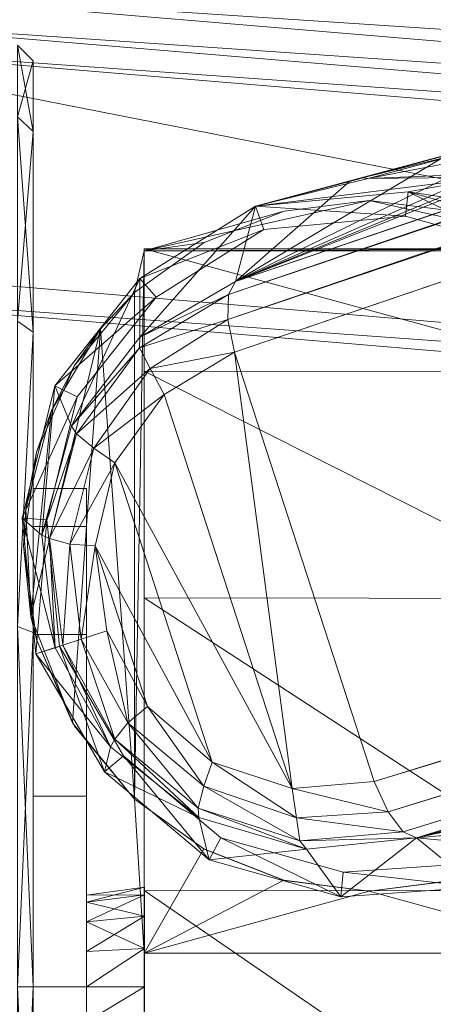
# Model space of a CAD drawing. Header units: inches. Extents: x 813 to 1305, y 19 to 194.
# Tile 72 of 163: x 1159.7 to 1160.218, y 63.972 to 65.207. Entities that reach past the tile are written whole.
import ezdxf

# ---------------------------------------------------------------- set-up
doc = ezdxf.new("R2010")
doc.units = ezdxf.units.IN
doc.header["$MEASUREMENT"] = 0
doc.layers.add('CET color Grey2', color=7, linetype='Continuous', true_color=0x060606)
doc.layers.add('CET color Grey98', color=7, linetype='Continuous', true_color=0xfafafa)
doc.layers.add('CET Default', color=7, linetype='Continuous')

# ---------------------------------------------------------------- blocks, each defined once
blk = doc.blocks.new('*C286')
at = {"layer": 'CET color Grey2', "linetype": 'Continuous', "lineweight": 0}
for points, invisible_edges in [([(12.6598, 16.6762, 1.1416), (12.6598, 16.6123, 1.5249), (12.6598, 15.6116, 0.2442), (12.6598, 16.6762, 1.1416)], 6), ([(12.6598, 15.6116, 0.2442), (12.6598, 15.9989, 0.2748), (12.6598, 16.6762, 1.1416), (12.6598, 15.6116, 0.2442)], 6), ([(12.6598, 15.2446, 0.3721), (12.6598, 16.6123, 1.5249), (12.6598, 16.3994, 1.85), (12.6598, 15.2446, 0.3721)], 13), ([(12.6598, 16.6123, 1.5249), (12.6598, 15.2446, 0.3721), (12.6598, 15.6116, 0.2442), (12.6598, 16.6123, 1.5249)], 13), ([(12.6598, 16.3994, 1.85), (12.6598, 16.0737, 2.0619), (12.6598, 14.9602, 0.6368), (12.6598, 16.3994, 1.85)], 6), ([(12.6598, 14.9602, 0.6368), (12.6598, 15.2446, 0.3721), (12.6598, 16.3994, 1.85), (12.6598, 14.9602, 0.6368)], 6), ([(12.7992, 15.7324, 0.0197), (12.7992, 15.7324, 0.5561), (12.7992, 16.1768, 0.1081), (12.7992, 15.7324, 0.0197)], 11), ([(12.7992, 15.7324, 0.5561), (12.7992, 15.9715, 0.6037), (12.7992, 16.1768, 0.1081), (12.7992, 15.7324, 0.5561)], 6), ([(12.7992, 16.1768, 2.2541), (12.7992, 15.9715, 1.7585), (12.7992, 15.7324, 2.3425), (12.7992, 16.1768, 2.2541)], 11), ([(12.6598, 14.8065, 0.9937), (12.6598, 16.0737, 2.0619), (12.6598, 15.6903, 2.1249), (12.6598, 14.8065, 0.9937)], 13), ([(12.6598, 16.0737, 2.0619), (12.6598, 14.8065, 0.9937), (12.6598, 14.9602, 0.6368), (12.6598, 16.0737, 2.0619)], 13), ([(12.7992, 15.7324, 0.5561), (12.7323, 15.7324, 0.5561), (12.7992, 15.9715, 0.6037), (12.7992, 15.7324, 0.5561)], 2), ([(12.7323, 15.7324, 0.5561), (12.7323, 15.9715, 0.6037), (12.7992, 15.9715, 0.6037), (12.7323, 15.7324, 0.5561)], 4), ([(12.7323, 15.7324, 0.5561), (12.7323, 15.7324, 1.0661), (12.7323, 15.9715, 0.6037), (12.7323, 15.7324, 0.5561)], 11), ([(12.7323, 15.7324, 1.0661), (12.7323, 15.7764, 1.0749), (12.7323, 15.9715, 0.6037), (12.7323, 15.7324, 1.0661)], 6), ([(12.7992, 15.9715, 1.7585), (12.7323, 15.9715, 1.7585), (12.7992, 15.7324, 1.8061), (12.7992, 15.9715, 1.7585)], 2), ([(12.7323, 15.9715, 1.7585), (12.7323, 15.7324, 1.8061), (12.7992, 15.7324, 1.8061), (12.7323, 15.9715, 1.7585)], 4), ([(12.7323, 15.9715, 1.7585), (12.7323, 15.7764, 1.2874), (12.7323, 15.7324, 1.8061), (12.7323, 15.9715, 1.7585)], 11), ([(12.7992, 15.9715, 1.7585), (12.7992, 15.7324, 1.8061), (12.7992, 15.7324, 2.3425), (12.7992, 15.9715, 1.7585)], 6), ([(12.7323, 15.7764, 1.2874), (12.6597, 15.7802, 1.2966), (12.7323, 15.7324, 1.2961), (12.7323, 15.7764, 1.2874)], 2), ([(12.6597, 15.7802, 1.2966), (12.6597, 15.7324, 1.3061), (12.7323, 15.7324, 1.2961), (12.6597, 15.7802, 1.2966)], 4), ([(12.7323, 15.7764, 1.2874), (12.7323, 15.7324, 1.2961), (12.7323, 15.7324, 1.8061), (12.7323, 15.7764, 1.2874)], 6), ([(12.7323, 15.7324, 1.2961), (12.6597, 15.7324, 1.3061), (12.7323, 15.6883, 1.2874), (12.7323, 15.7324, 1.2961)], 2), ([(12.6597, 15.7324, 1.3061), (12.6597, 15.6845, 1.2966), (12.7323, 15.6883, 1.2874), (12.6597, 15.7324, 1.3061)], 4), ([(12.7992, 15.7324, 1.8061), (12.7323, 15.7324, 1.8061), (12.7992, 15.4932, 1.7585), (12.7992, 15.7324, 1.8061)], 2), ([(12.7323, 15.7324, 1.8061), (12.7323, 15.4932, 1.7585), (12.7992, 15.4932, 1.7585), (12.7323, 15.7324, 1.8061)], 4), ([(12.7323, 15.7324, 1.8061), (12.7323, 15.7324, 1.2961), (12.7323, 15.4932, 1.7585), (12.7323, 15.7324, 1.8061)], 11), ([(12.7323, 15.7324, 1.2961), (12.7323, 15.6883, 1.2874), (12.7323, 15.4932, 1.7585), (12.7323, 15.7324, 1.2961)], 6), ([(12.7992, 15.4932, 0.6037), (12.7323, 15.4932, 0.6037), (12.7992, 15.7324, 0.5561), (12.7992, 15.4932, 0.6037)], 2), ([(12.7323, 15.4932, 0.6037), (12.7323, 15.7324, 0.5561), (12.7992, 15.7324, 0.5561), (12.7323, 15.4932, 0.6037)], 4), ([(12.7323, 15.4932, 0.6037), (12.7323, 15.6883, 1.0749), (12.7323, 15.7324, 0.5561), (12.7323, 15.4932, 0.6037)], 11), ([(12.7323, 15.6883, 1.0749), (12.7323, 15.7324, 1.0661), (12.7323, 15.7324, 0.5561), (12.7323, 15.6883, 1.0749)], 6), ([(12.7992, 15.7324, 2.3425), (12.7992, 15.7324, 1.8061), (12.7992, 15.2879, 2.2541), (12.7992, 15.7324, 2.3425)], 11), ([(12.7992, 15.7324, 1.8061), (12.7992, 15.4932, 1.7585), (12.7992, 15.2879, 2.2541), (12.7992, 15.7324, 1.8061)], 6), ([(12.7992, 15.2879, 0.1081), (12.7992, 15.4932, 0.6037), (12.7992, 15.7324, 0.0197), (12.7992, 15.2879, 0.1081)], 11), ([(12.7992, 15.4932, 0.6037), (12.7992, 15.7324, 0.5561), (12.7992, 15.7324, 0.0197), (12.7992, 15.4932, 0.6037)], 6), ([(12.6598, 14.8093, 1.3823), (12.6598, 14.8065, 0.9937), (12.6598, 15.6903, 2.1249), (12.6598, 14.8093, 1.3823)], 2), ([(12.7323, 15.4932, 1.7585), (12.7323, 15.6883, 1.2874), (12.7323, 15.2904, 1.6231), (12.7323, 15.4932, 1.7585)], 11), ([(12.7323, 15.6883, 1.2874), (12.7323, 15.651, 1.2624), (12.7323, 15.2904, 1.6231), (12.7323, 15.6883, 1.2874)], 6), ([(12.7323, 15.651, 1.0998), (12.7323, 15.6883, 1.0749), (12.7323, 15.4932, 0.6037), (12.7323, 15.651, 1.0998)], 6), ([(12.7323, 15.2904, 1.6231), (12.7323, 15.651, 1.2624), (12.7323, 15.1549, 1.4203), (12.7323, 15.2904, 1.6231)], 11), ([(12.7323, 15.651, 1.2624), (12.7323, 15.6261, 1.2251), (12.7323, 15.1549, 1.4203), (12.7323, 15.651, 1.2624)], 6), ([(12.7323, 15.6261, 1.1371), (12.7323, 15.651, 1.0998), (12.7323, 15.2904, 0.7392), (12.7323, 15.6261, 1.1371)], 6), ([(12.7323, 15.2904, 0.7392), (12.7323, 15.651, 1.0998), (12.7323, 15.4932, 0.6037), (12.7323, 15.2904, 0.7392)], 11), ([(12.7323, 15.1549, 1.4203), (12.7323, 15.6261, 1.2251), (12.7323, 15.1074, 1.1811), (12.7323, 15.1549, 1.4203)], 11), ([(12.7323, 15.6261, 1.2251), (12.7323, 15.6174, 1.1811), (12.7323, 15.1074, 1.1811), (12.7323, 15.6261, 1.2251)], 6), ([(12.7323, 15.6174, 1.1811), (12.7323, 15.6261, 1.1371), (12.7323, 15.1549, 0.9419), (12.7323, 15.6174, 1.1811)], 6), ([(12.7323, 15.1549, 0.9419), (12.7323, 15.6261, 1.1371), (12.7323, 15.2904, 0.7392), (12.7323, 15.1549, 0.9419)], 11), ([(12.7323, 15.1074, 1.1811), (12.7323, 15.6174, 1.1811), (12.7323, 15.1549, 0.9419), (12.7323, 15.1074, 1.1811)], 11), ([(12.7496, 15.4013, 2.3688), (12.672, 15.4971, 2.3236), (12.7472, 15.4054, 2.376), (12.7496, 15.4013, 2.3688)], 4), ([(12.672, 14.8613, 1.7352), (12.672, 15.4971, 2.2596), (12.672, 14.8613, 1.9712), (12.672, 14.8613, 1.7352)], 2), ([(12.672, 15.4971, 2.2596), (12.672, 15.4971, 2.3236), (12.672, 14.8613, 1.9712), (12.672, 15.4971, 2.2596)], 4), ([(12.7992, 15.4932, 1.7585), (12.7323, 15.4932, 1.7585), (12.7992, 15.2904, 1.6231), (12.7992, 15.4932, 1.7585)], 2), ([(12.7323, 15.4932, 1.7585), (12.7323, 15.2904, 1.6231), (12.7992, 15.2904, 1.6231), (12.7323, 15.4932, 1.7585)], 4), ([(12.7992, 15.2904, 0.7392), (12.7323, 15.2904, 0.7392), (12.7992, 15.4932, 0.6037), (12.7992, 15.2904, 0.7392)], 2), ([(12.7323, 15.2904, 0.7392), (12.7323, 15.4932, 0.6037), (12.7992, 15.4932, 0.6037), (12.7323, 15.2904, 0.7392)], 4), ([(12.7992, 15.2879, 2.2541), (12.7992, 15.4932, 1.7585), (12.7992, 14.9111, 2.0024), (12.7992, 15.2879, 2.2541)], 11), ([(12.7992, 15.4932, 1.7585), (12.7992, 15.2904, 1.6231), (12.7992, 14.9111, 2.0024), (12.7992, 15.4932, 1.7585)], 6), ([(12.7992, 15.2904, 0.7392), (12.7992, 15.4932, 0.6037), (12.7992, 15.2879, 0.1081), (12.7992, 15.2904, 0.7392)], 6), ([(12.7496, 15.4013, 2.3688), (12.7472, 15.4054, 2.376), (12.7948, 15.2967, 2.376), (12.7496, 15.4013, 2.3688)], 9), ([(12.7992, 15.2904, 1.6231), (12.7323, 15.2904, 1.6231), (12.7992, 15.1549, 1.4203), (12.7992, 15.2904, 1.6231)], 2), ([(12.7323, 15.2904, 1.6231), (12.7323, 15.1549, 1.4203), (12.7992, 15.1549, 1.4203), (12.7323, 15.2904, 1.6231)], 4), ([(12.7992, 15.1549, 0.9419), (12.7323, 15.1549, 0.9419), (12.7992, 15.2904, 0.7392), (12.7992, 15.1549, 0.9419)], 2), ([(12.7323, 15.1549, 0.9419), (12.7323, 15.2904, 0.7392), (12.7992, 15.2904, 0.7392), (12.7323, 15.1549, 0.9419)], 4), ([(12.7992, 14.9111, 2.0024), (12.7992, 15.2904, 1.6231), (12.7992, 14.6593, 1.6256), (12.7992, 14.9111, 2.0024)], 11), ([(12.7992, 15.2904, 1.6231), (12.7992, 15.1549, 1.4203), (12.7992, 14.6593, 1.6256), (12.7992, 15.2904, 1.6231)], 6), ([(12.7992, 15.1549, 0.9419), (12.7992, 15.2904, 0.7392), (12.7992, 14.9111, 0.3599), (12.7992, 15.1549, 0.9419)], 6), ([(12.7992, 14.9111, 0.3599), (12.7992, 15.2904, 0.7392), (12.7992, 15.2879, 0.1081), (12.7992, 14.9111, 0.3599)], 11), ([(12.8189, 15.2804, 2.2723), (12.7992, 15.2879, 2.2541), (12.8189, 14.8972, 2.0163), (12.8189, 15.2804, 2.2723)], 2), ([(12.7992, 15.2879, 2.2541), (12.7992, 14.9111, 2.0024), (12.8189, 14.8972, 2.0163), (12.7992, 15.2879, 2.2541)], 4), ([(12.7992, 15.1549, 1.4203), (12.7323, 15.1549, 1.4203), (12.7992, 15.1074, 1.1811), (12.7992, 15.1549, 1.4203)], 2), ([(12.7323, 15.1549, 1.4203), (12.7323, 15.1074, 1.1811), (12.7992, 15.1074, 1.1811), (12.7323, 15.1549, 1.4203)], 4), ([(12.7992, 15.1074, 1.1811), (12.7323, 15.1074, 1.1811), (12.7992, 15.1549, 0.9419), (12.7992, 15.1074, 1.1811)], 2), ([(12.7323, 15.1074, 1.1811), (12.7323, 15.1549, 0.9419), (12.7992, 15.1549, 0.9419), (12.7323, 15.1074, 1.1811)], 4), ([(12.7992, 14.6593, 1.6256), (12.7992, 15.1549, 1.4203), (12.7992, 14.5709, 1.1811), (12.7992, 14.6593, 1.6256)], 11), ([(12.7992, 15.1549, 1.4203), (12.7992, 15.1074, 1.1811), (12.7992, 14.5709, 1.1811), (12.7992, 15.1549, 1.4203)], 6), ([(12.7992, 15.1074, 1.1811), (12.7992, 15.1549, 0.9419), (12.7992, 14.6593, 0.7367), (12.7992, 15.1074, 1.1811)], 6), ([(12.7992, 14.6593, 0.7367), (12.7992, 15.1549, 0.9419), (12.7992, 14.9111, 0.3599), (12.7992, 14.6593, 0.7367)], 11), ([(12.7992, 14.5709, 1.1811), (12.7992, 15.1074, 1.1811), (12.7992, 14.6593, 0.7367), (12.7992, 14.5709, 1.1811)], 11)]:
    blk.add_3dface(points, dxfattribs=dict(at, invisible_edges=invisible_edges))
for points in [[(12.8189, 15.7324, 0), (12.7992, 15.7324, 0.0197), (12.8189, 16.1843, 0.0899), (12.8189, 15.7324, 0)], [(12.7992, 15.7324, 0.0197), (12.7992, 16.1768, 0.1081), (12.8189, 16.1843, 0.0899), (12.7992, 15.7324, 0.0197)], [(12.8189, 16.1843, 2.2723), (12.7992, 16.1768, 2.2541), (12.8189, 15.7324, 2.3622), (12.8189, 16.1843, 2.2723)], [(12.7992, 16.1768, 2.2541), (12.7992, 15.7324, 2.3425), (12.8189, 15.7324, 2.3622), (12.7992, 16.1768, 2.2541)], [(12.6598, 15.6903, 2.1249), (12.6598, 16.0737, 2.0619), (12.0962, 15.6904, 2.1249), (12.6598, 15.6903, 2.1249)], [(12.6598, 16.0737, 2.0619), (12.0962, 16.0737, 2.062), (12.0962, 15.6904, 2.1249), (12.6598, 16.0737, 2.0619)], [(12.6598, 15.9989, 0.2748), (12.6598, 15.6116, 0.2442), (12.0962, 15.9994, 0.275), (12.6598, 15.9989, 0.2748)], [(12.6598, 15.6116, 0.2442), (12.0962, 15.6121, 0.2441), (12.0962, 15.9994, 0.275), (12.6598, 15.6116, 0.2442)], [(12.6597, 15.7324, 1.0561), (12.6597, 15.7802, 1.0656), (12.7323, 15.7764, 1.0749), (12.6597, 15.7324, 1.0561)], [(12.7323, 15.7324, 1.0661), (12.6597, 15.7324, 1.0561), (12.7323, 15.7764, 1.0749), (12.7323, 15.7324, 1.0661)], [(12.7323, 15.6883, 1.0749), (12.6597, 15.6845, 1.0656), (12.7323, 15.7324, 1.0661), (12.7323, 15.6883, 1.0749)], [(12.6597, 15.6845, 1.0656), (12.6597, 15.7324, 1.0561), (12.7323, 15.7324, 1.0661), (12.6597, 15.6845, 1.0656)], [(12.8189, 15.7324, 2.3622), (12.7992, 15.7324, 2.3425), (12.8189, 15.2804, 2.2723), (12.8189, 15.7324, 2.3622)], [(12.7992, 15.7324, 2.3425), (12.7992, 15.2879, 2.2541), (12.8189, 15.2804, 2.2723), (12.7992, 15.7324, 2.3425)], [(12.8189, 15.2804, 0.0899), (12.7992, 15.2879, 0.1081), (12.8189, 15.7324, 0), (12.8189, 15.2804, 0.0899)], [(12.7992, 15.2879, 0.1081), (12.7992, 15.7324, 0.0197), (12.8189, 15.7324, 0), (12.7992, 15.2879, 0.1081)], [(12.0962, 15.6904, 2.1249), (12.271, 15.5988, 2.2832), (12.378, 15.6123, 2.2853), (12.0962, 15.6904, 2.1249)], [(12.0962, 15.6904, 2.1249), (12.378, 15.6123, 2.2853), (12.6598, 15.6903, 2.1249), (12.0962, 15.6904, 2.1249)], [(12.6598, 15.6903, 2.1249), (12.378, 15.6123, 2.2853), (12.4851, 15.5988, 2.2832), (12.6598, 15.6903, 2.1249)], [(12.6598, 15.6903, 2.1249), (12.4851, 15.5988, 2.2832), (12.5853, 15.5594, 2.2755), (12.6598, 15.6903, 2.1249)], [(12.6598, 15.6903, 2.1249), (12.5853, 15.5594, 2.2755), (12.672, 15.4971, 2.2596), (12.6598, 15.6903, 2.1249)], [(12.7323, 15.6883, 1.2874), (12.6597, 15.6845, 1.2966), (12.7323, 15.651, 1.2624), (12.7323, 15.6883, 1.2874)], [(12.7323, 15.651, 1.0998), (12.6597, 15.644, 1.0927), (12.7323, 15.6883, 1.0749), (12.7323, 15.651, 1.0998)], [(12.6597, 15.644, 1.0927), (12.6597, 15.6845, 1.0656), (12.7323, 15.6883, 1.0749), (12.6597, 15.644, 1.0927)], [(12.6598, 15.6903, 2.1249), (12.672, 15.4971, 2.2596), (12.6598, 14.8093, 1.3823), (12.6598, 15.6903, 2.1249)], [(12.6597, 15.6845, 1.2966), (12.6597, 15.644, 1.2695), (12.7323, 15.651, 1.2624), (12.6597, 15.6845, 1.2966)], [(12.7323, 15.651, 1.2624), (12.6597, 15.644, 1.2695), (12.7323, 15.6261, 1.2251), (12.7323, 15.651, 1.2624)], [(12.7323, 15.6261, 1.1371), (12.6597, 15.6169, 1.1333), (12.7323, 15.651, 1.0998), (12.7323, 15.6261, 1.1371)], [(12.6597, 15.6169, 1.1333), (12.6597, 15.644, 1.0927), (12.7323, 15.651, 1.0998), (12.6597, 15.6169, 1.1333)], [(12.6597, 15.644, 1.2695), (12.6597, 15.6169, 1.229), (12.7323, 15.6261, 1.2251), (12.6597, 15.644, 1.2695)], [(12.7323, 15.6261, 1.2251), (12.6597, 15.6169, 1.229), (12.7323, 15.6174, 1.1811), (12.7323, 15.6261, 1.2251)], [(12.7323, 15.6174, 1.1811), (12.6597, 15.6074, 1.1811), (12.7323, 15.6261, 1.1371), (12.7323, 15.6174, 1.1811)], [(12.6597, 15.6074, 1.1811), (12.6597, 15.6169, 1.1333), (12.7323, 15.6261, 1.1371), (12.6597, 15.6074, 1.1811)], [(12.6597, 15.6169, 1.229), (12.6597, 15.6074, 1.1811), (12.7323, 15.6174, 1.1811), (12.6597, 15.6169, 1.229)], [(12.6598, 15.6116, 0.2442), (12.6598, 15.2446, 0.3721), (12.0962, 15.6121, 0.2441), (12.6598, 15.6116, 0.2442)], [(12.6598, 15.2446, 0.3721), (12.0962, 15.2451, 0.3718), (12.0962, 15.6121, 0.2441), (12.6598, 15.2446, 0.3721)], [(12.378, 15.6123, 2.2853), (12.271, 15.5988, 2.2832), (12.378, 15.6123, 2.376), (12.378, 15.6123, 2.2853)], [(12.271, 15.5988, 2.2832), (12.2714, 15.599, 2.376), (12.378, 15.6123, 2.376), (12.271, 15.5988, 2.2832)], [(12.4851, 15.5988, 2.2832), (12.378, 15.6123, 2.2853), (12.4847, 15.5989, 2.376), (12.4851, 15.5988, 2.2832)], [(12.378, 15.6123, 2.2853), (12.378, 15.6123, 2.376), (12.4847, 15.5989, 2.376), (12.378, 15.6123, 2.2853)], [(12.4851, 15.5988, 2.2832), (12.4847, 15.5989, 2.376), (12.5847, 15.5597, 2.376), (12.4851, 15.5988, 2.2832)], [(12.5853, 15.5594, 2.2755), (12.4851, 15.5988, 2.2832), (12.5847, 15.5597, 2.376), (12.5853, 15.5594, 2.2755)], [(12.5853, 15.5594, 2.2755), (12.5847, 15.5597, 2.376), (12.672, 15.4971, 2.376), (12.5853, 15.5594, 2.2755)], [(12.672, 15.4971, 2.2596), (12.5853, 15.5594, 2.2755), (12.672, 15.4971, 2.376), (12.672, 15.4971, 2.2596)], [(12.672, 15.4971, 2.2596), (12.672, 14.8613, 1.7352), (12.6598, 14.8093, 1.3823), (12.672, 15.4971, 2.2596)], [(12.672, 15.4971, 2.3236), (12.672, 15.4971, 2.376), (12.7472, 15.4054, 2.376), (12.672, 15.4971, 2.3236)], [(12.672, 14.8613, 1.9712), (12.672, 15.4971, 2.3236), (12.7149, 14.9071, 2.1028), (12.672, 14.8613, 1.9712)], [(12.672, 15.4971, 2.3236), (12.7496, 15.4013, 2.3688), (12.7149, 14.9071, 2.1028), (12.672, 15.4971, 2.3236)], [(12.7149, 14.9071, 2.1028), (12.7496, 15.4013, 2.3688), (12.8018, 15.268, 2.3294), (12.7149, 14.9071, 2.1028)], [(12.8018, 15.268, 2.3294), (12.7496, 15.4013, 2.3688), (12.7948, 15.2967, 2.376), (12.8018, 15.268, 2.3294)], [(12.8018, 15.268, 2.3294), (12.7948, 15.2967, 2.376), (12.811, 15.1792, 2.376), (12.8018, 15.268, 2.3294)], [(12.7992, 14.9111, 0.3599), (12.7992, 15.2879, 0.1081), (12.8189, 15.2804, 0.0899), (12.7992, 14.9111, 0.3599)], [(12.8189, 14.8972, 0.346), (12.7992, 14.9111, 0.3599), (12.8189, 15.2804, 0.0899), (12.8189, 14.8972, 0.346)], [(12.7763, 15.0093, 2.1916), (12.7149, 14.9071, 2.1028), (12.8018, 15.268, 2.3294), (12.7763, 15.0093, 2.1916)], [(12.8084, 15.1327, 2.2684), (12.7763, 15.0093, 2.1916), (12.8018, 15.268, 2.3294), (12.8084, 15.1327, 2.2684)], [(12.8084, 15.1327, 2.2684), (12.8018, 15.268, 2.3294), (12.811, 15.1792, 2.376), (12.8084, 15.1327, 2.2684)], [(12.6598, 15.2446, 0.3721), (12.6598, 14.9602, 0.6368), (12.0962, 15.2451, 0.3718), (12.6598, 15.2446, 0.3721)], [(12.6598, 14.9602, 0.6368), (12.0962, 14.9606, 0.6363), (12.0962, 15.2451, 0.3718), (12.6598, 14.9602, 0.6368)], [(12.8084, 15.1327, 2.2684), (12.811, 15.1792, 2.376), (12.7948, 15.0617, 2.376), (12.8084, 15.1327, 2.2684)], [(12.7763, 15.0093, 2.1916), (12.8084, 15.1327, 2.2684), (12.7948, 15.0617, 2.376), (12.7763, 15.0093, 2.1916)], [(12.7763, 15.0093, 2.1916), (12.7948, 15.0617, 2.376), (12.7472, 14.953, 2.376), (12.7763, 15.0093, 2.1916)], [(12.7149, 14.9071, 2.1028), (12.7763, 15.0093, 2.1916), (12.7472, 14.953, 2.376), (12.7149, 14.9071, 2.1028)], [(12.6598, 14.9602, 0.6368), (12.6598, 14.8065, 0.9937), (12.0962, 14.9606, 0.6363), (12.6598, 14.9602, 0.6368)], [(12.6598, 14.8065, 0.9937), (12.0962, 14.8066, 0.993), (12.0962, 14.9606, 0.6363), (12.6598, 14.8065, 0.9937)], [(12.7149, 14.9071, 2.1028), (12.7472, 14.953, 2.376), (12.672, 14.8613, 2.376), (12.7149, 14.9071, 2.1028)], [(12.8189, 14.8972, 2.0163), (12.7992, 14.9111, 2.0024), (12.8189, 14.6412, 1.6331), (12.8189, 14.8972, 2.0163)], [(12.7992, 14.9111, 2.0024), (12.7992, 14.6593, 1.6256), (12.8189, 14.6412, 1.6331), (12.7992, 14.9111, 2.0024)], [(12.7992, 14.6593, 0.7367), (12.7992, 14.9111, 0.3599), (12.8189, 14.8972, 0.346), (12.7992, 14.6593, 0.7367)], [(12.672, 14.8613, 1.9712), (12.7149, 14.9071, 2.1028), (12.672, 14.8613, 2.376), (12.672, 14.8613, 1.9712)], [(12.8189, 14.6412, 0.7291), (12.7992, 14.6593, 0.7367), (12.8189, 14.8972, 0.346), (12.8189, 14.6412, 0.7291)], [(12.5847, 14.7987, 1.7352), (12.672, 14.8613, 1.7352), (12.5847, 14.7987, 2.376), (12.5847, 14.7987, 1.7352)], [(12.672, 14.8613, 1.7352), (12.672, 14.8613, 2.376), (12.5847, 14.7987, 2.376), (12.672, 14.8613, 1.7352)], [(12.672, 14.8613, 1.7352), (12.5847, 14.7987, 1.7352), (12.6598, 14.8093, 1.3823), (12.672, 14.8613, 1.7352)], [(12.6598, 14.8065, 0.9937), (12.6598, 14.8093, 1.3823), (12.0962, 14.8066, 0.993), (12.6598, 14.8065, 0.9937)], [(12.6598, 14.8093, 1.3823), (12.0962, 14.8092, 1.3815), (12.0962, 14.8066, 0.993), (12.6598, 14.8093, 1.3823)], [(12.378, 14.7461, 1.7352), (12.0962, 14.8092, 1.3815), (12.6598, 14.8093, 1.3823), (12.378, 14.7461, 1.7352)], [(12.0962, 14.8092, 1.3815), (12.378, 14.7461, 1.7352), (12.2715, 14.7595, 1.7352), (12.0962, 14.8092, 1.3815)], [(12.378, 14.7461, 1.7352), (12.6598, 14.8093, 1.3823), (12.4846, 14.7595, 1.7352), (12.378, 14.7461, 1.7352)], [(12.4846, 14.7595, 1.7352), (12.6598, 14.8093, 1.3823), (12.5847, 14.7987, 1.7352), (12.4846, 14.7595, 1.7352)], [(12.4846, 14.7595, 1.7352), (12.5847, 14.7987, 1.7352), (12.4847, 14.7595, 2.376), (12.4846, 14.7595, 1.7352)], [(12.5847, 14.7987, 1.7352), (12.5847, 14.7987, 2.376), (12.4847, 14.7595, 2.376), (12.5847, 14.7987, 1.7352)], [(12.2715, 14.7595, 1.7352), (12.378, 14.7461, 1.7352), (12.2714, 14.7594, 2.376), (12.2715, 14.7595, 1.7352)], [(12.378, 14.7461, 1.7352), (12.378, 14.7461, 2.376), (12.2714, 14.7594, 2.376), (12.378, 14.7461, 1.7352)], [(12.378, 14.7461, 1.7352), (12.4846, 14.7595, 1.7352), (12.378, 14.7461, 2.376), (12.378, 14.7461, 1.7352)], [(12.4846, 14.7595, 1.7352), (12.4847, 14.7595, 2.376), (12.378, 14.7461, 2.376), (12.4846, 14.7595, 1.7352)], [(12.8189, 14.6412, 1.6331), (12.7992, 14.6593, 1.6256), (12.8189, 14.5512, 1.1811), (12.8189, 14.6412, 1.6331)], [(12.7992, 14.6593, 1.6256), (12.7992, 14.5709, 1.1811), (12.8189, 14.5512, 1.1811), (12.7992, 14.6593, 1.6256)], [(12.7992, 14.5709, 1.1811), (12.7992, 14.6593, 0.7367), (12.8189, 14.6412, 0.7291), (12.7992, 14.5709, 1.1811)], [(12.8189, 14.5512, 1.1811), (12.7992, 14.5709, 1.1811), (12.8189, 14.6412, 0.7291), (12.8189, 14.5512, 1.1811)]]:
    blk.add_3dface(points, dxfattribs=at)
at = {"layer": 'CET color Grey98', "linetype": 'Continuous', "lineweight": 0}
for points in [[(12.4137, 15.6194, 2.4085), (12.2429, 15.6076, 2.4089), (12.3186, 15.5457, 3.946), (12.4137, 15.6194, 2.4085)], [(12.4105, 15.5886, 2.376), (12.2429, 15.6076, 2.4089), (12.4137, 15.6194, 2.4085), (12.4105, 15.5886, 2.376)], [(12.4137, 15.6194, 2.4085), (12.3186, 15.5457, 3.946), (12.4567, 15.5598, 3.9144), (12.4137, 15.6194, 2.4085)], [(12.5639, 15.5455, 2.376), (12.4105, 15.5886, 2.376), (12.4137, 15.6194, 2.4085), (12.5639, 15.5455, 2.376)], [(12.5786, 15.5731, 2.4081), (12.4137, 15.6194, 2.4085), (12.4567, 15.5598, 3.9144), (12.5786, 15.5731, 2.4081)], [(12.5639, 15.5455, 2.376), (12.4137, 15.6194, 2.4085), (12.5786, 15.5731, 2.4081), (12.5639, 15.5455, 2.376)], [(12.3186, 15.5457, 3.946), (12.2429, 15.6076, 2.4089), (12.1293, 15.5635, 2.615), (12.3186, 15.5457, 3.946)], [(12.4105, 15.5886, 2.376), (12.2516, 15.5776, 2.376), (12.2429, 15.6076, 2.4089), (12.4105, 15.5886, 2.376)], [(12.5786, 15.5731, 2.4081), (12.4567, 15.5598, 3.9144), (12.5915, 15.5199, 3.8926), (12.5786, 15.5731, 2.4081)], [(12.6857, 15.4428, 2.376), (12.5639, 15.5455, 2.376), (12.5786, 15.5731, 2.4081), (12.6857, 15.4428, 2.376)], [(12.7095, 15.4628, 2.4079), (12.5786, 15.5731, 2.4081), (12.5915, 15.5199, 3.8926), (12.7095, 15.4628, 2.4079)], [(12.6857, 15.4428, 2.376), (12.5786, 15.5731, 2.4081), (12.7095, 15.4628, 2.4079), (12.6857, 15.4428, 2.376)], [(12.1293, 15.5635, 2.615), (12.011, 15.5186, 2.8102), (12.3186, 15.5457, 3.946), (12.1293, 15.5635, 2.615)], [(12.3186, 15.5457, 3.946), (12.465, 15.5494, 3.9548), (12.4567, 15.5598, 3.9144), (12.3186, 15.5457, 3.946)], [(12.4567, 15.5598, 3.9144), (12.465, 15.5494, 3.9548), (12.5922, 15.5084, 3.9324), (12.4567, 15.5598, 3.9144)], [(12.4567, 15.5598, 3.9144), (12.5922, 15.5084, 3.9324), (12.5915, 15.5199, 3.8926), (12.4567, 15.5598, 3.9144)], [(12.3186, 15.5457, 3.946), (1.883, 12.4515, 5.2733), (1.7309, 12.2743, 7.7141), (12.3186, 15.5457, 3.946)], [(12.3354, 15.538, 3.9865), (12.3186, 15.5457, 3.946), (1.7309, 12.2743, 7.7141), (12.3354, 15.538, 3.9865)], [(12.3186, 15.5457, 3.946), (11.2955, 15.2836, 3.3192), (1.883, 12.4515, 5.2733), (12.3186, 15.5457, 3.946)], [(11.5077, 15.3488, 3.2506), (11.2955, 15.2836, 3.3192), (12.3186, 15.5457, 3.946), (11.5077, 15.3488, 3.2506)], [(12.3186, 15.5457, 3.946), (11.701, 15.4109, 3.1376), (11.5077, 15.3488, 3.2506), (12.3186, 15.5457, 3.946)], [(12.3186, 15.5457, 3.946), (12.3354, 15.538, 3.9865), (12.465, 15.5494, 3.9548), (12.3186, 15.5457, 3.946)], [(12.3354, 15.538, 3.9865), (12.4693, 15.5206, 3.9866), (12.465, 15.5494, 3.9548), (12.3354, 15.538, 3.9865)], [(12.465, 15.5494, 3.9548), (12.4693, 15.5206, 3.9866), (12.5851, 15.4809, 3.9645), (12.465, 15.5494, 3.9548)], [(12.465, 15.5494, 3.9548), (12.5851, 15.4809, 3.9645), (12.5922, 15.5084, 3.9324), (12.465, 15.5494, 3.9548)], [(12.3354, 15.538, 3.9865), (1.7309, 12.2743, 7.7141), (1.7483, 12.2661, 7.7558), (12.3354, 15.538, 3.9865)], [(12.3544, 15.5128, 4.018), (12.3354, 15.538, 3.9865), (1.7483, 12.2661, 7.7558), (12.3544, 15.5128, 4.018)], [(12.3354, 15.538, 3.9865), (12.3544, 15.5128, 4.018), (12.4693, 15.5206, 3.9866), (12.3354, 15.538, 3.9865)], [(12.3544, 15.5128, 4.018), (12.4745, 15.4838, 4.0037), (12.4693, 15.5206, 3.9866), (12.3544, 15.5128, 4.018)], [(12.4693, 15.5206, 3.9866), (12.4745, 15.4838, 4.0037), (12.5747, 15.4507, 3.9834), (12.4693, 15.5206, 3.9866)], [(12.4693, 15.5206, 3.9866), (12.5747, 15.4507, 3.9834), (12.5851, 15.4809, 3.9645), (12.4693, 15.5206, 3.9866)], [(12.5915, 15.5199, 3.8926), (12.5922, 15.5084, 3.9324), (12.6966, 15.4218, 3.9199), (12.5915, 15.5199, 3.8926)], [(12.5915, 15.5199, 3.8926), (12.6966, 15.4218, 3.9199), (12.7021, 15.4312, 3.8807), (12.5915, 15.5199, 3.8926)], [(12.7095, 15.4628, 2.4079), (12.5915, 15.5199, 3.8926), (12.7021, 15.4312, 3.8807), (12.7095, 15.4628, 2.4079)], [(12.3544, 15.5128, 4.018), (1.7483, 12.2661, 7.7558), (1.7679, 12.2394, 7.7876), (12.3544, 15.5128, 4.018)], [(12.3718, 15.475, 4.0341), (12.3544, 15.5128, 4.018), (1.7679, 12.2394, 7.7876), (12.3718, 15.475, 4.0341)], [(12.3544, 15.5128, 4.018), (12.3718, 15.475, 4.0341), (12.4745, 15.4838, 4.0037), (12.3544, 15.5128, 4.018)], [(12.5922, 15.5084, 3.9324), (12.5851, 15.4809, 3.9645), (12.6804, 15.4011, 3.9523), (12.5922, 15.5084, 3.9324)], [(12.5922, 15.5084, 3.9324), (12.6804, 15.4011, 3.9523), (12.6966, 15.4218, 3.9199), (12.5922, 15.5084, 3.9324)], [(12.5469, 14.9362, 4.0341), (12.4745, 15.4838, 4.0037), (12.3718, 15.475, 4.0341), (12.5469, 14.9362, 4.0341)], [(12.5469, 14.9362, 4.0341), (12.6351, 14.9895, 4.0037), (12.4745, 15.4838, 4.0037), (12.5469, 14.9362, 4.0341)], [(12.4745, 15.4838, 4.0037), (12.6351, 14.9895, 4.0037), (12.6968, 15.0751, 3.9834), (12.4745, 15.4838, 4.0037)], [(12.4745, 15.4838, 4.0037), (12.6968, 15.0751, 3.9834), (12.5747, 15.4507, 3.9834), (12.4745, 15.4838, 4.0037)], [(12.5851, 15.4809, 3.9645), (12.5747, 15.4507, 3.9834), (12.6557, 15.3807, 3.973), (12.5851, 15.4809, 3.9645)], [(12.5851, 15.4809, 3.9645), (12.6557, 15.3807, 3.973), (12.6804, 15.4011, 3.9523), (12.5851, 15.4809, 3.9645)], [(12.3718, 15.475, 4.0341), (1.7679, 12.2394, 7.7876), (1.7855, 12.1998, 7.8028), (12.3718, 15.475, 4.0341)], [(12.766, 15.3052, 2.376), (12.6857, 15.4428, 2.376), (12.7095, 15.4628, 2.4079), (12.766, 15.3052, 2.376)], [(12.7957, 15.3149, 2.4078), (12.7095, 15.4628, 2.4079), (12.7021, 15.4312, 3.8807), (12.7957, 15.3149, 2.4078)], [(12.766, 15.3052, 2.376), (12.7095, 15.4628, 2.4079), (12.7957, 15.3149, 2.4078), (12.766, 15.3052, 2.376)], [(12.5747, 15.4507, 3.9834), (12.6968, 15.0751, 3.9834), (12.7212, 15.1794, 3.973), (12.5747, 15.4507, 3.9834)], [(12.5747, 15.4507, 3.9834), (12.7212, 15.1794, 3.973), (12.6557, 15.3807, 3.973), (12.5747, 15.4507, 3.9834)], [(12.7021, 15.4312, 3.8807), (12.6966, 15.4218, 3.9199), (12.7617, 15.3039, 3.9159), (12.7021, 15.4312, 3.8807)], [(12.7021, 15.4312, 3.8807), (12.7617, 15.3039, 3.9159), (12.7713, 15.307, 3.877), (12.7021, 15.4312, 3.8807)], [(12.7957, 15.3149, 2.4078), (12.7021, 15.4312, 3.8807), (12.7713, 15.307, 3.877), (12.7957, 15.3149, 2.4078)], [(12.6966, 15.4218, 3.9199), (12.6804, 15.4011, 3.9523), (12.7391, 15.2965, 3.9484), (12.6966, 15.4218, 3.9199)], [(12.6966, 15.4218, 3.9199), (12.7391, 15.2965, 3.9484), (12.7617, 15.3039, 3.9159), (12.6966, 15.4218, 3.9199)], [(12.6804, 15.4011, 3.9523), (12.6557, 15.3807, 3.973), (12.7068, 15.286, 3.9699), (12.6804, 15.4011, 3.9523)], [(12.6804, 15.4011, 3.9523), (12.7068, 15.286, 3.9699), (12.7391, 15.2965, 3.9484), (12.6804, 15.4011, 3.9523)], [(12.6557, 15.3807, 3.973), (12.7212, 15.1794, 3.973), (12.7068, 15.286, 3.9699), (12.6557, 15.3807, 3.973)], [(12.7713, 15.307, 3.877), (12.7617, 15.3039, 3.9159), (12.7784, 15.1702, 3.9199), (12.7713, 15.307, 3.877)], [(12.7819, 15.1467, 2.376), (12.766, 15.3052, 2.376), (12.7957, 15.3149, 2.4078), (12.7819, 15.1467, 2.376)], [(12.8129, 15.1445, 2.4079), (12.7957, 15.3149, 2.4078), (12.7713, 15.307, 3.877), (12.8129, 15.1445, 2.4079)], [(12.7713, 15.307, 3.877), (12.7784, 15.1702, 3.9199), (12.7884, 15.1658, 3.8807), (12.7713, 15.307, 3.877)], [(12.8129, 15.1445, 2.4079), (12.7713, 15.307, 3.877), (12.7884, 15.1658, 3.8807), (12.8129, 15.1445, 2.4079)], [(12.7819, 15.1467, 2.376), (12.7957, 15.3149, 2.4078), (12.8129, 15.1445, 2.4079), (12.7819, 15.1467, 2.376)], [(12.7391, 15.2965, 3.9484), (12.7068, 15.286, 3.9699), (12.7212, 15.1794, 3.973), (12.7391, 15.2965, 3.9484)], [(12.7391, 15.2965, 3.9484), (12.7212, 15.1794, 3.973), (12.7531, 15.1773, 3.9523), (12.7391, 15.2965, 3.9484)], [(12.7617, 15.3039, 3.9159), (12.7391, 15.2965, 3.9484), (12.7531, 15.1773, 3.9523), (12.7617, 15.3039, 3.9159)], [(12.7617, 15.3039, 3.9159), (12.7531, 15.1773, 3.9523), (12.7784, 15.1702, 3.9199), (12.7617, 15.3039, 3.9159)], [(12.7531, 15.1773, 3.9523), (12.7212, 15.1794, 3.973), (12.6968, 15.0751, 3.9834), (12.7531, 15.1773, 3.9523)], [(12.7531, 15.1773, 3.9523), (12.6968, 15.0751, 3.9834), (12.7229, 15.0568, 3.9645), (12.7531, 15.1773, 3.9523)], [(12.7784, 15.1702, 3.9199), (12.7531, 15.1773, 3.9523), (12.7229, 15.0568, 3.9645), (12.7784, 15.1702, 3.9199)], [(12.7784, 15.1702, 3.9199), (12.7229, 15.0568, 3.9645), (12.7449, 15.0387, 3.9324), (12.7784, 15.1702, 3.9199)], [(12.7884, 15.1658, 3.8807), (12.7784, 15.1702, 3.9199), (12.7449, 15.0387, 3.9324), (12.7884, 15.1658, 3.8807)], [(12.7884, 15.1658, 3.8807), (12.7449, 15.0387, 3.9324), (12.751, 15.029, 3.8926), (12.7884, 15.1658, 3.8807)], [(12.7718, 14.9783, 2.4081), (12.7884, 15.1658, 3.8807), (12.751, 15.029, 3.8926), (12.7718, 14.9783, 2.4081)], [(12.7718, 14.9783, 2.4081), (12.8129, 15.1445, 2.4079), (12.7884, 15.1658, 3.8807), (12.7718, 14.9783, 2.4081)], [(12.7438, 14.9921, 2.376), (12.7819, 15.1467, 2.376), (12.8129, 15.1445, 2.4079), (12.7438, 14.9921, 2.376)], [(12.7438, 14.9921, 2.376), (12.8129, 15.1445, 2.4079), (12.7718, 14.9783, 2.4081), (12.7438, 14.9921, 2.376)], [(10.3496, 15.0999, 25.3838), (13.3171, 14.848, 25.3857), (10.3465, 15.0631, 25.3308), (10.3496, 15.0999, 25.3838)], [(13.3171, 14.848, 25.3857), (10.3496, 15.0999, 25.3838), (13.1568, 14.5476, 26.0632), (13.3171, 14.848, 25.3857)], [(10.3496, 15.0999, 25.3838), (10.496, 14.7702, 26.0715), (13.1568, 14.5476, 26.0632), (10.3496, 15.0999, 25.3838)], [(12.7229, 15.0568, 3.9645), (12.6968, 15.0751, 3.9834), (12.6351, 14.9895, 4.0037), (12.7229, 15.0568, 3.9645)], [(13.3171, 14.848, 25.3857), (13.3141, 14.8119, 25.3308), (10.3465, 15.0631, 25.3308), (13.3171, 14.848, 25.3857)], [(12.7229, 15.0568, 3.9645), (12.6351, 14.9895, 4.0037), (12.6525, 14.9566, 3.9866), (12.7229, 15.0568, 3.9645)], [(12.7449, 15.0387, 3.9324), (12.7229, 15.0568, 3.9645), (12.6525, 14.9566, 3.9866), (12.7449, 15.0387, 3.9324)], [(12.7449, 15.0387, 3.9324), (12.6525, 14.9566, 3.9866), (12.6659, 14.9308, 3.9548), (12.7449, 15.0387, 3.9324)], [(12.751, 15.029, 3.8926), (12.7449, 15.0387, 3.9324), (12.6659, 14.9308, 3.9548), (12.751, 15.029, 3.8926)], [(12.751, 15.029, 3.8926), (12.6659, 14.9308, 3.9548), (12.6653, 14.9175, 3.9144), (12.751, 15.029, 3.8926)], [(12.6656, 14.844, 2.4085), (12.751, 15.029, 3.8926), (12.6653, 14.9175, 3.9144), (12.6656, 14.844, 2.4085)], [(12.6656, 14.844, 2.4085), (12.7718, 14.9783, 2.4081), (12.751, 15.029, 3.8926), (12.6656, 14.844, 2.4085)], [(12.6525, 14.9566, 3.9866), (12.6351, 14.9895, 4.0037), (12.5469, 14.9362, 4.0341), (12.6525, 14.9566, 3.9866)], [(12.645, 14.8671, 2.376), (12.7438, 14.9921, 2.376), (12.7718, 14.9783, 2.4081), (12.645, 14.8671, 2.376)], [(12.645, 14.8671, 2.376), (12.7718, 14.9783, 2.4081), (12.6656, 14.844, 2.4085), (12.645, 14.8671, 2.376)], [(12.6525, 14.9566, 3.9866), (12.5469, 14.9362, 4.0341), (12.555, 14.8954, 4.018), (12.6525, 14.9566, 3.9866)], [(12.6659, 14.9308, 3.9548), (12.6525, 14.9566, 3.9866), (12.555, 14.8954, 4.018), (12.6659, 14.9308, 3.9548)], [(2.0573, 11.3634, 7.8028), (12.555, 14.8954, 4.018), (12.5469, 14.9362, 4.0341), (2.0573, 11.3634, 7.8028)], [(12.6653, 14.9175, 3.9144), (12.6659, 14.9308, 3.9548), (12.5545, 14.8638, 3.9865), (12.6653, 14.9175, 3.9144)], [(12.6659, 14.9308, 3.9548), (12.555, 14.8954, 4.018), (12.5545, 14.8638, 3.9865), (12.6659, 14.9308, 3.9548)], [(12.5206, 14.7532, 2.4089), (12.6656, 14.844, 2.4085), (12.6653, 14.9175, 3.9144), (12.5206, 14.7532, 2.4089)], [(12.5206, 14.7532, 2.4089), (12.6653, 14.9175, 3.9144), (12.5454, 14.8477, 3.946), (12.5206, 14.7532, 2.4089)], [(12.6653, 14.9175, 3.9144), (12.5545, 14.8638, 3.9865), (12.5454, 14.8477, 3.946), (12.6653, 14.9175, 3.9144)], [(2.0573, 11.3634, 7.8028), (2.0663, 11.321, 7.7876), (12.555, 14.8954, 4.018), (2.0573, 11.3634, 7.8028)], [(2.0663, 11.321, 7.7876), (12.5545, 14.8638, 3.9865), (12.555, 14.8954, 4.018), (2.0663, 11.321, 7.7876)], [(2.0663, 11.321, 7.7876), (2.0661, 11.2879, 7.7558), (12.5545, 14.8638, 3.9865), (2.0663, 11.321, 7.7876)], [(2.0661, 11.2879, 7.7558), (12.5454, 14.8477, 3.946), (12.5545, 14.8638, 3.9865), (2.0661, 11.2879, 7.7558)], [(12.51, 14.7825, 2.376), (12.645, 14.8671, 2.376), (12.6656, 14.844, 2.4085), (12.51, 14.7825, 2.376)], [(2.0569, 11.271, 7.7141), (11.5636, 14.4584, 3.3192), (12.5454, 14.8477, 3.946), (2.0569, 11.271, 7.7141)], [(2.0661, 11.2879, 7.7558), (2.0569, 11.271, 7.7141), (12.5454, 14.8477, 3.946), (2.0661, 11.2879, 7.7558)], [(12.5454, 14.8477, 3.946), (11.5636, 14.4584, 3.3192), (11.7736, 14.5304, 3.2506), (12.5454, 14.8477, 3.946)], [(11.7736, 14.5304, 3.2506), (11.9665, 14.5937, 3.1376), (12.5454, 14.8477, 3.946), (11.7736, 14.5304, 3.2506)], [(12.5454, 14.8477, 3.946), (11.9665, 14.5937, 3.1376), (12.135, 14.6461, 2.9864), (12.5454, 14.8477, 3.946)], [(12.135, 14.6461, 2.9864), (12.2806, 14.6889, 2.8102), (12.5454, 14.8477, 3.946), (12.135, 14.6461, 2.9864)], [(12.5454, 14.8477, 3.946), (12.2806, 14.6889, 2.8102), (12.4027, 14.7221, 2.615), (12.5454, 14.8477, 3.946)], [(12.4027, 14.7221, 2.615), (12.5206, 14.7532, 2.4089), (12.5454, 14.8477, 3.946), (12.4027, 14.7221, 2.615)], [(12.51, 14.7825, 2.376), (12.6656, 14.844, 2.4085), (12.5206, 14.7532, 2.4089), (12.51, 14.7825, 2.376)], [(12.3294, 14.7351, 2.4061), (12.1648, 14.7813, 2.4044), (12.1793, 14.8088, 2.376), (12.3294, 14.7351, 2.4061)], [(12.3294, 14.7351, 2.4061), (12.1793, 14.8088, 2.376), (12.3325, 14.7655, 2.376), (12.3294, 14.7351, 2.4061)], [(12.3294, 14.7351, 2.4061), (12.0926, 14.7705, 2.5809), (12.1648, 14.7813, 2.4044), (12.3294, 14.7351, 2.4061)], [(12.5206, 14.7532, 2.4089), (12.3325, 14.7655, 2.376), (12.51, 14.7825, 2.376), (12.5206, 14.7532, 2.4089)], [(10.496, 14.7702, 26.0715), (10.4931, 14.7376, 26.1117), (13.1568, 14.5476, 26.0632), (10.496, 14.7702, 26.0715)], [(12.3294, 14.7351, 2.4061), (12.2281, 14.7166, 2.5875), (12.0926, 14.7705, 2.5809), (12.3294, 14.7351, 2.4061)], [(12.5206, 14.7532, 2.4089), (12.3294, 14.7351, 2.4061), (12.3325, 14.7655, 2.376), (12.5206, 14.7532, 2.4089)], [(12.5206, 14.7532, 2.4089), (12.3794, 14.7184, 2.5914), (12.2281, 14.7166, 2.5875), (12.5206, 14.7532, 2.4089)], [(12.5206, 14.7532, 2.4089), (12.2281, 14.7166, 2.5875), (12.3294, 14.7351, 2.4061), (12.5206, 14.7532, 2.4089)], [(12.5206, 14.7532, 2.4089), (12.3864, 14.7176, 2.5967), (12.3794, 14.7184, 2.5914), (12.5206, 14.7532, 2.4089)], [(12.5206, 14.7532, 2.4089), (12.3962, 14.7198, 2.607), (12.3864, 14.7176, 2.5967), (12.5206, 14.7532, 2.4089)], [(12.5206, 14.7532, 2.4089), (12.4027, 14.7221, 2.615), (12.3962, 14.7198, 2.607), (12.5206, 14.7532, 2.4089)], [(10.4931, 14.7376, 26.1117), (10.4896, 14.6969, 26.1425), (13.1541, 14.5144, 26.1054), (10.4931, 14.7376, 26.1117)], [(10.4931, 14.7376, 26.1117), (13.1541, 14.5144, 26.1054), (13.1568, 14.5476, 26.0632), (10.4931, 14.7376, 26.1117)], [(12.3794, 14.7184, 2.5914), (12.2402, 14.6918, 2.7614), (12.1158, 14.7073, 2.7565), (12.3794, 14.7184, 2.5914)], [(12.3794, 14.7184, 2.5914), (12.1158, 14.7073, 2.7565), (12.2281, 14.7166, 2.5875), (12.3794, 14.7184, 2.5914)], [(12.3794, 14.7184, 2.5914), (12.2526, 14.6846, 2.7709), (12.2402, 14.6918, 2.7614), (12.3794, 14.7184, 2.5914)], [(12.3794, 14.7184, 2.5914), (12.3864, 14.7176, 2.5967), (12.2526, 14.6846, 2.7709), (12.3794, 14.7184, 2.5914)], [(12.3864, 14.7176, 2.5967), (12.2697, 14.6856, 2.7912), (12.2526, 14.6846, 2.7709), (12.3864, 14.7176, 2.5967)], [(12.3864, 14.7176, 2.5967), (12.3962, 14.7198, 2.607), (12.2697, 14.6856, 2.7912), (12.3864, 14.7176, 2.5967)], [(12.3962, 14.7198, 2.607), (12.2806, 14.6889, 2.8102), (12.2697, 14.6856, 2.7912), (12.3962, 14.7198, 2.607)], [(12.3962, 14.7198, 2.607), (12.4027, 14.7221, 2.615), (12.2806, 14.6889, 2.8102), (12.3962, 14.7198, 2.607)], [(10.4896, 14.6969, 26.1425), (10.4856, 14.6503, 26.163), (13.1506, 14.4737, 26.1399), (10.4896, 14.6969, 26.1425)], [(10.4896, 14.6969, 26.1425), (13.1506, 14.4737, 26.1399), (13.1541, 14.5144, 26.1054), (10.4896, 14.6969, 26.1425)], [(10.4856, 14.6503, 26.163), (10.4813, 14.5995, 26.1723), (13.1465, 14.4249, 26.1612), (10.4856, 14.6503, 26.163)], [(10.4856, 14.6503, 26.163), (13.1465, 14.4249, 26.1612), (13.1506, 14.4737, 26.1399), (10.4856, 14.6503, 26.163)], [(10.3155, 14.5565, 26.1723), (13.2832, 14.3118, 26.1723), (10.3923, 14.596, 26.1723), (10.3155, 14.5565, 26.1723)], [(10.3923, 14.596, 26.1723), (13.2193, 14.3558, 26.1723), (10.4813, 14.5995, 26.1723), (10.3923, 14.596, 26.1723)], [(13.2832, 14.3118, 26.1723), (13.2193, 14.3558, 26.1723), (10.3923, 14.596, 26.1723), (13.2832, 14.3118, 26.1723)], [(13.2193, 14.3558, 26.1723), (13.1421, 14.3725, 26.1724), (10.4813, 14.5995, 26.1723), (13.2193, 14.3558, 26.1723)], [(10.4813, 14.5995, 26.1723), (13.1421, 14.3725, 26.1724), (13.1465, 14.4249, 26.1612), (10.4813, 14.5995, 26.1723)], [(10.2792, 14.4768, 26.1723), (13.3158, 14.2408, 26.1724), (10.3155, 14.5565, 26.1723), (10.2792, 14.4768, 26.1723)], [(13.3158, 14.2408, 26.1724), (13.2832, 14.3118, 26.1723), (10.3155, 14.5565, 26.1723), (13.3158, 14.2408, 26.1724)], [(12.0645, 14.4806, 15.5007), (12.065, 14.5334, 15.5284), (12.3189, 14.4047, 15.6498), (12.0645, 14.4806, 15.5007)], [(12.3189, 14.4047, 15.6498), (12.065, 14.5334, 15.5284), (12.2901, 14.4646, 15.6983), (12.3189, 14.4047, 15.6498)], [(12.3609, 14.4238, 15.9581), (12.1972, 14.5283, 15.7887), (12.1677, 14.4541, 16.1213), (12.3609, 14.4238, 15.9581)], [(12.245, 14.5071, 15.7505), (12.1972, 14.5283, 15.7887), (12.3609, 14.4238, 15.9581), (12.245, 14.5071, 15.7505)]]:
    blk.add_3dface(points, dxfattribs=at)
for points, invisible_edges in [([(11.8681, 15.4676, 2.9864), (11.701, 15.4109, 3.1376), (12.3186, 15.5457, 3.946), (11.8681, 15.4676, 2.9864)], 4), ([(12.3186, 15.5457, 3.946), (12.011, 15.5186, 2.8102), (11.8681, 15.4676, 2.9864), (12.3186, 15.5457, 3.946)], 4), ([(12.5469, 14.9362, 4.0341), (12.3718, 15.475, 4.0341), (1.7855, 12.1998, 7.8028), (12.5469, 14.9362, 4.0341)], 4), ([(12.5469, 14.9362, 4.0341), (1.7855, 12.1998, 7.8028), (2.0573, 11.3634, 7.8028), (12.5469, 14.9362, 4.0341)], 9)]:
    blk.add_3dface(points, dxfattribs=dict(at, invisible_edges=invisible_edges))
blk = doc.blocks.new('*C200')
at = {"layer": 'CET Default', "linetype": 'Continuous', "lineweight": 0, "rotation": 179.9999999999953}
blk.add_blockref('*C286', (373.7957, 892.8549), dxfattribs=at)

msp = doc.modelspace()

# ---------------------------------------------------------------- block references
at = {"layer": 'CET Default', "linetype": 'Continuous', "lineweight": 0}
msp.add_blockref('*C200', (798.7199, -813.1289), dxfattribs=at)

doc.saveas('drawing.dxf')
